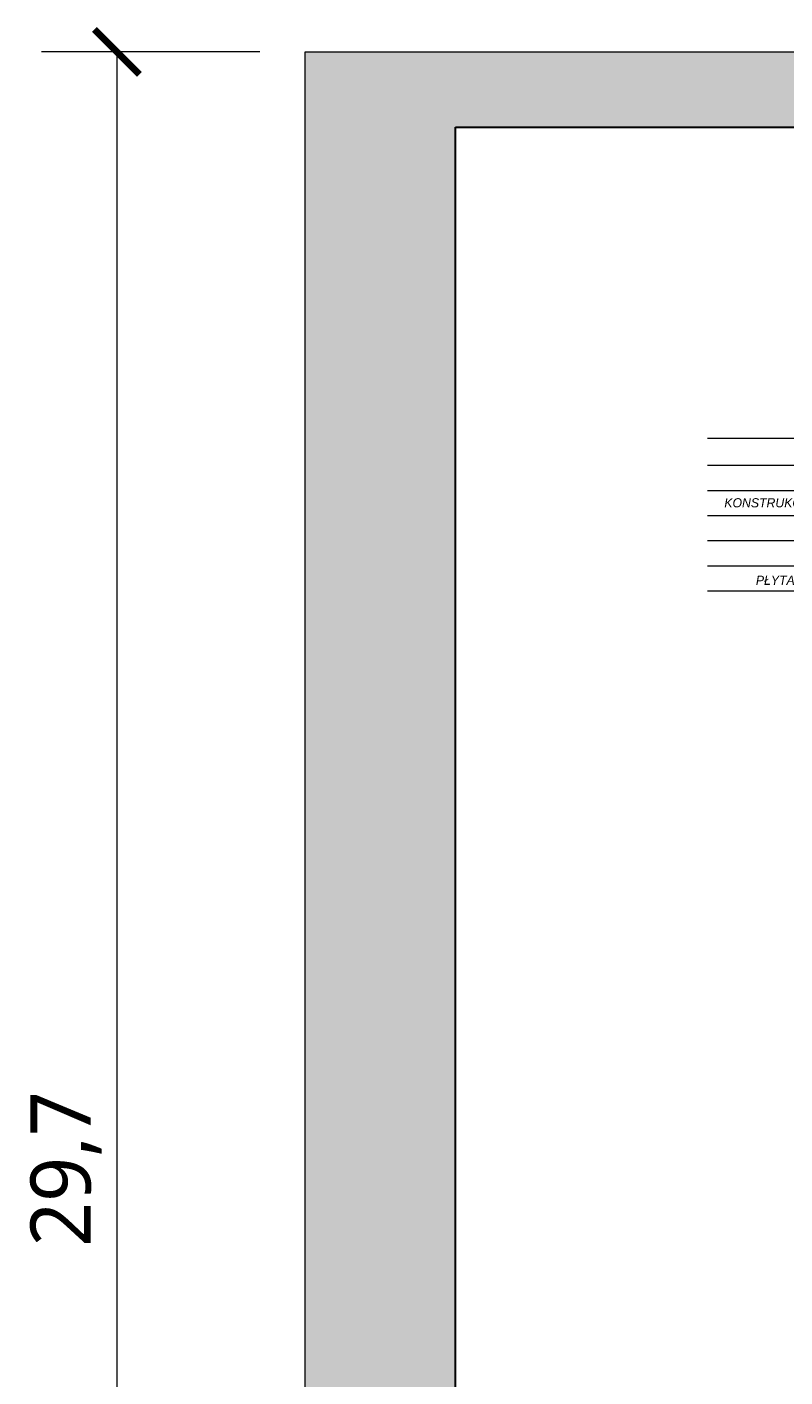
# Model space of a CAD drawing. Header units: millimetres. Extents: x 80301 to 146489, y -78581 to -28273.
# Tile 67 of 135: x 124197 to 125205, y -70931 to -69136. Entities that reach past the tile are written whole.
import ezdxf

# ---------------------------------------------------------------- set-up
doc = ezdxf.new("R2010")
doc.units = ezdxf.units.MM
doc.layers.get('0').update_dxf_attribs({"lineweight": 0})
for name, color, linetype, lineweight in [('A-opisram.ART', 250, 'Continuous', 0), ('OPIS', 4, 'Continuous', 9), ('opis..KF', 250, 'Continuous', 15)]:
    doc.layers.add(name, color=color, linetype=linetype, lineweight=lineweight)
doc.layers.add('A-pomocram.ART', color=254, linetype='Continuous', lineweight=0, plot=False)
doc.layers.add('A-wymram.ART', color=10, linetype='Continuous', lineweight=5, plot=False)
doc.layers.add('A-przekrycieram.ART', color=7, linetype='Continuous', lineweight=0, true_color=0xffffff)
doc.styles.add('ARCH', font='segoeuil.ttf')
doc.dimstyles.new('RAMKA', dxfattribs={"dimscale": 20, "dimtxt": 4, "dimasz": 3, "dimexe": 5, "dimexo": 3, "dimgap": 1, "dimtad": 1, "dimdec": 1, "dimlfac": 0.01, "dimtxsty": 'ARCH', "dimblk": 'ARCHTICK', "dimcen": 0, "dimclrd": 256, "dimclre": 256, "dimclrt": 256, "dimadec": 0, "dimazin": 0, "dimtfac": 1, "dimtdec": 1, "dimtofl": 0, "dimtmove": 1, "dimatfit": 3, "dimfxl": 10, "dimfxlon": 1, "dimlwd": 0, "dimlwe": 0, "dimarcsym": 0})

# ---------------------------------------------------------------- blocks, each defined once
blk = doc.blocks.new('_ArchTick')
at = {"color": 0, "linetype": 'ByBlock', "const_width": 0.15}
blk.add_lwpolyline([(-0.5, -0.5), (0.5, 0.5)], dxfattribs=at)
blk = doc.blocks.new('*D1064')
at = {"layer": 'A-wymram.ART', "linetype": 'Continuous', "lineweight": 0, "transparency": 16777216}
for p, q in [((-60, 2970), (-350, 2970)), ((-250, 2970), (-250, 0)), ((-60, 0), (-350, 0))]:
    blk.add_line(p, q, dxfattribs=at)
at = {"layer": 'Defpoints', "color": 0, "lineweight": 35, "transparency": 16777216}
for p in [(0, 2970), (0, 0), (-250, 0)]:
    blk.add_point(p, dxfattribs=at)
at = {"layer": 'A-wymram.ART', "lineweight": 0, "transparency": 16777216, "xscale": 60, "yscale": 60, "zscale": 60}
for p, rotation in [((-250, 2970), 90), ((-250, 0), 270)]:
    blk.add_blockref('_ArchTick', p, dxfattribs=dict(at, rotation=rotation))
at = {"layer": 'A-wymram.ART', "transparency": 16777216, "insert": (-317.6, 1485), "char_height": 80, "attachment_point": 5, "rotation": 90, "style": 'ARCH'}
blk.add_mtext('29,7', dxfattribs=at)
blk = doc.blocks.new('*U1254')
at = {"layer": 'A-przekrycieram.ART'}
h = blk.add_hatch(color=256, dxfattribs=at)
h.dxf.hatch_style = 1
h.paths.add_polyline_path([(0, 2970), (4200, 2970), (4200, 0), (0, 0)])
h.paths.add_polyline_path([(200, 2870), (4100, 2870), (4100, 100), (200, 100)], flags=16)
at = {"layer": 'A-opisram.ART', "lineweight": 30}
blk.add_lwpolyline([(200, 2870), (4100, 2870), (4100, 100), (200, 100)], close=True, dxfattribs=at)
at = {"layer": 'A-pomocram.ART'}
blk.add_lwpolyline([(0, 2970), (4200, 2970), (4200, 0), (0, 0)], close=True, dxfattribs=at)
at = {"layer": 'A-wymram.ART'}
dim = blk.add_linear_dim(base=(-250, 0), p1=(0, 2970), p2=(0, 0), angle=90, dimstyle='RAMKA', dxfattribs=at)
dim.commit()
dim.dimension.update_dxf_attribs({"geometry": '*D1064', "text_midpoint": (-317.59, 1485)})

msp = doc.modelspace()

# ---------------------------------------------------------------- linework, layer by layer
at = {"layer": 'OPIS', "linetype": 'ByBlock'}
for p, q in [((125588.05, -69683.26), (125101.43, -69683.26)), ((125588.05, -69719.4), (125101.43, -69719.4)), ((125588.05, -69752.8), (125101.43, -69752.8)), ((125588.05, -69786.2), (125101.43, -69786.2)), ((125588.05, -69819.6), (125101.43, -69819.6)), ((125588.05, -69853.01), (125101.43, -69853.01)), ((125588.05, -69886.41), (125101.43, -69886.41))]:
    msp.add_line(p, q, dxfattribs=at)

# ---------------------------------------------------------------- block references
msp.add_blockref('*U1254', (124566.87, -72139.49))

# ---------------------------------------------------------------- texts
at = {"layer": 'opis..KF', "char_height": 12.168, "attachment_point": 5, "style": 'ARCH'}
for s, insert in [('{\\fCentury Gothic|b0|i1|c238|p34;KONSTRUKCJA DACHU ISTNIEJĄCA KROKWIE 8 X 16}', (125331.49, -69770.73)), ('{\\fCentury Gothic|b0|i1|c238|p34;PŁYTA GK -F \\fCentury Gothic|b1|i1|c238|p34;\\H1.17521x;EI 60\\fCentury Gothic|b0|i1|c238|p34;\\H0.85091x; NA RUSZCIE ALUMINIOWYM}', (125353.23, -69870.93))]:
    msp.add_mtext_dynamic_manual_height_columns(s, width=1355.1294, gutter_width=70, heights=[0], dxfattribs=dict(at, insert=insert))

doc.saveas('drawing.dxf')
